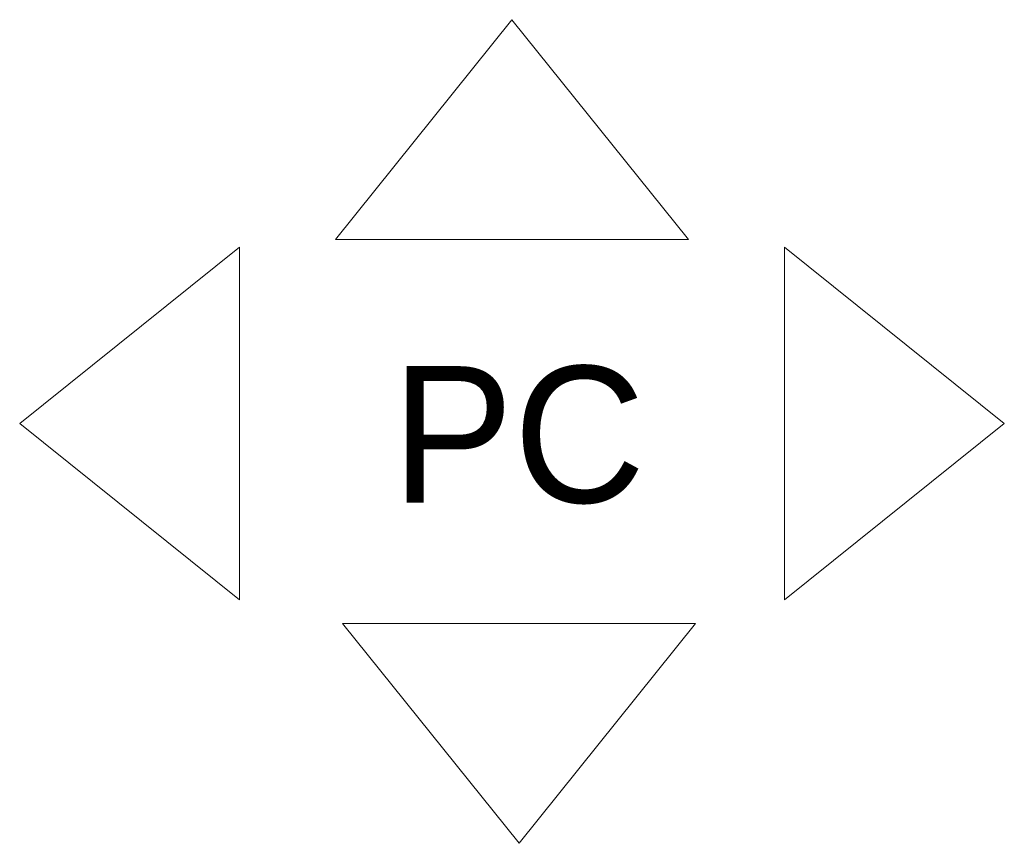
# Model space of a CAD drawing. Header units: millimetres. Extents: x -40968 to 77376, y -17881 to 4746.
# Tile 200 of 256: x 4061 to 4927, y -15126 to -14402. Entities that reach past the tile are written whole.
import ezdxf

# ---------------------------------------------------------------- set-up
doc = ezdxf.new("R2010")
doc.units = ezdxf.units.MM
doc.header["$MEASUREMENT"] = 0
doc.layers.add('Nuevo_01_2D_Acabats_Pluma_Nº__20', color=1, linetype='Continuous', lineweight=5)
doc.styles.add('Estilo_Generado_1', font='txt')

msp = doc.modelspace()

# ---------------------------------------------------------------- linework, layer by layer
at = {"layer": 'Nuevo_01_2D_Acabats_Pluma_Nº__20', "color": 1, "linetype": 'Continuous', "lineweight": 5, "flags": 128}
for points in [[(4338.9, -14595.02), (4649.16, -14595.02), (4494.03, -14401.81)], [(4254.43, -14601.79), (4254.43, -14912.04), (4061.21, -14756.91)], [(4733.64, -14601.79), (4733.64, -14912.04), (4926.85, -14756.91)], [(4345.16, -14932.76), (4655.41, -14932.76), (4500.28, -15125.97)]]:
    msp.add_lwpolyline(points, close=True, dxfattribs=at)

# ---------------------------------------------------------------- texts
at = {"layer": 'Nuevo_01_2D_Acabats_Pluma_Nº__20', "color": 1, "linetype": 'Continuous', "lineweight": 5, "insert": (4611.22, -14828.12), "char_height": 120, "attachment_point": 9, "style": 'Estilo_Generado_1'}
msp.add_mtext('\\A1;{\\pqr;\\fCentury Gothic|b0|i0|c0|p0;\\W1.000000;PC}', dxfattribs=at)

doc.saveas('drawing.dxf')
